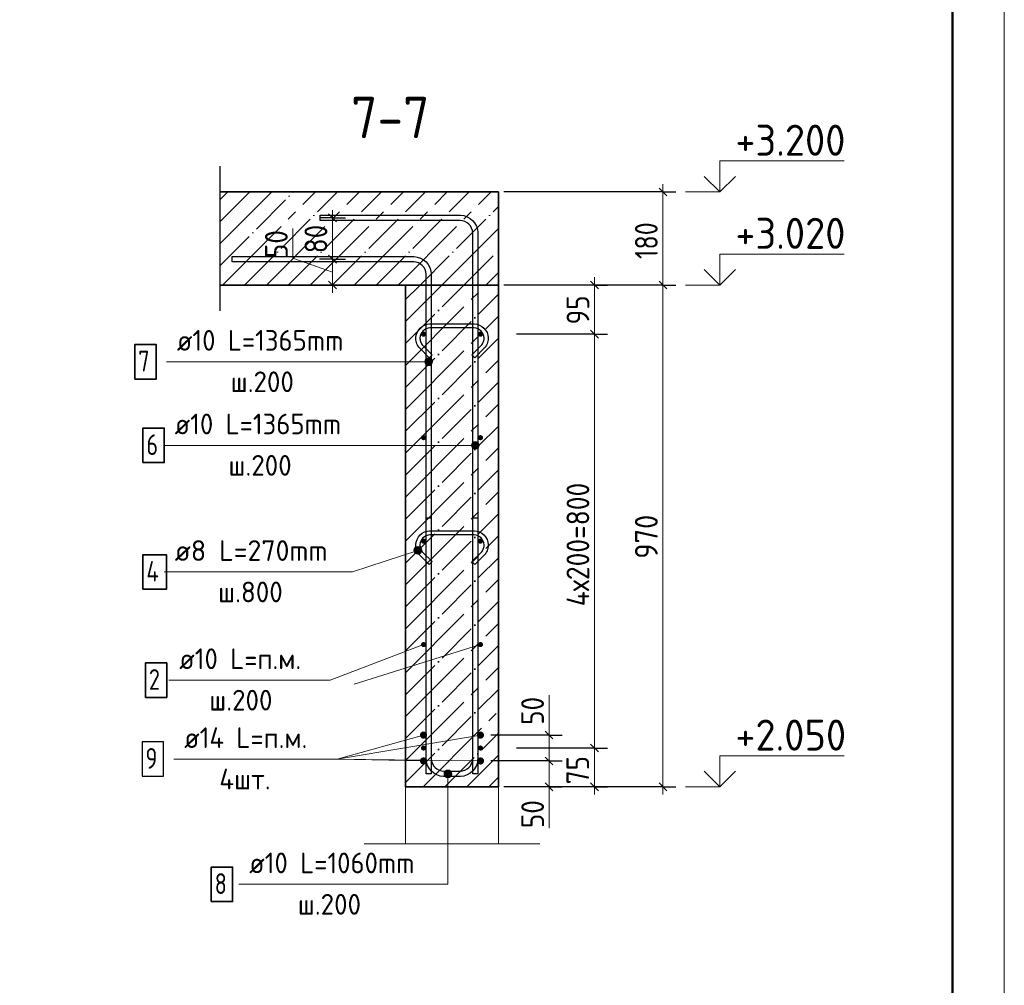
# Model space of a CAD drawing. Header units: millimetres. Extents: x -49773 to 2322955, y -3321 to 58485.
# Tile 95 of 256: x 440055 to 449570, y 20406 to 29740. Entities that reach past the tile are written whole.
import ezdxf

# ---------------------------------------------------------------- set-up
doc = ezdxf.new("R2010")
doc.units = ezdxf.units.MM
doc.linetypes.add('______11', pattern=[500, 400, -50, 0, -50])
doc.linetypes.add('______5', pattern=[1100, 800, -100, 100, -100])
for name, color, linetype, lineweight in [('Standard', 7, 'Continuous', 25), ('Арм.стержн. Арматура края', 96, 'Continuous', 35), ('Арм.стержн. вертикальными 1', 22, 'Continuous', 35), ('Арм.стержн. Доп. арматура', 180, 'Continuous', 35), ('Арм.стержн.горизонт. 1', 180, 'Continuous', 35), ('Высотная отметки_ общее', 7, 'Continuous', 13), ('Перекрытие_ общее', 7, 'Continuous', 35), ('Размерная линия_ общее', 7, 'Continuous', 13), ('Стена_ общее', 7, 'Continuous', 35)]:
    doc.layers.add(name, color=color, linetype=linetype, lineweight=lineweight)
doc.layers.add('Арм.стержн.Стяжки', color=7, linetype='Continuous', lineweight=35, true_color=0x501e0f)
doc.styles.add('ISOCPEUR', font='txt')

msp = doc.modelspace()

# ---------------------------------------------------------------- hatches: boundary and pattern name
at = {"layer": 'Арм.стержн. Арматура края', "linetype": 'Continuous', "lineweight": 13, "transparency": 33554687}
for points in [[(444155.1, 22450), (444230.1, 22450), (444224.8, 22468.8)], [(444155.1, 22450), (444224.8, 22468.8), (444160.3, 22468.8)], [(444160.3, 22468.8), (444224.8, 22468.8), (444211.3, 22482.3)], [(444160.3, 22468.8), (444211.3, 22482.3), (444173.8, 22482.3)], [(444173.8, 22482.3), (444211.3, 22482.3), (444192.6, 22487.5)], [(444160.3, 22431.3), (444230.1, 22450), (444155.1, 22450)], [(444160.3, 22431.3), (444224.8, 22431.3), (444230.1, 22450)], [(444173.8, 22417.8), (444224.8, 22431.3), (444160.3, 22431.3)], [(444173.8, 22417.8), (444211.3, 22417.8), (444224.8, 22431.3)], [(444211.3, 22417.8), (444173.8, 22417.8), (444192.6, 22412.5)]]:
    msp.add_hatch(color=7, dxfattribs=at).paths.add_polyline_path(points)
at = {"layer": 'Арм.стержн. вертикальными 1', "linetype": 'Continuous', "lineweight": 13, "transparency": 33554687}
for points in [[(443975.1, 26414.7), (443975.1, 26452.2), (443969.8, 26433.4)], [(443975.1, 26452.2), (443988.6, 26401.1), (443988.6, 26465.7)], [(443975.1, 26452.2), (443975.1, 26414.7), (443988.6, 26401.1)], [(443988.6, 26465.7), (444007.3, 26395.9), (444007.3, 26470.9)], [(443988.6, 26465.7), (443988.6, 26401.1), (444007.3, 26395.9)], [(444007.3, 26470.9), (444007.3, 26395.9), (444026.1, 26401.1)], [(444007.3, 26470.9), (444026.1, 26401.1), (444026.1, 26465.7)], [(444026.1, 26465.7), (444026.1, 26401.1), (444039.6, 26414.7)], [(444026.1, 26465.7), (444039.6, 26414.7), (444039.6, 26452.2)], [(444039.6, 26452.2), (444039.6, 26414.7), (444044.8, 26433.4)], [(444425.1, 25606.6), (444425.1, 25644.1), (444419.8, 25625.4)], [(444425.1, 25644.1), (444438.6, 25593.1), (444438.6, 25657.6)], [(444425.1, 25644.1), (444425.1, 25606.6), (444438.6, 25593.1)], [(444438.6, 25657.6), (444457.3, 25587.9), (444457.3, 25662.9)], [(444438.6, 25657.6), (444438.6, 25593.1), (444457.3, 25587.9)], [(444457.3, 25662.9), (444457.3, 25587.9), (444476.1, 25593.1)], [(444457.3, 25662.9), (444476.1, 25593.1), (444476.1, 25657.6)], [(444476.1, 25657.6), (444476.1, 25593.1), (444489.6, 25606.6)], [(444476.1, 25657.6), (444489.6, 25606.6), (444489.6, 25644.1)], [(444489.6, 25644.1), (444489.6, 25606.6), (444494.8, 25625.4)]]:
    msp.add_hatch(color=7, dxfattribs=at).paths.add_polyline_path(points)
at = {"layer": 'Арм.стержн. Доп. арматура', "linetype": 'Continuous', "lineweight": 50, "transparency": 33554687}
for points in [[(443992.4, 22825), (443989.7, 22838.4), (443982.1, 22849.8), (443970.7, 22857.4), (443957.3, 22860), (443944, 22857.4), (443932.6, 22849.8), (443925, 22838.4), (443922.3, 22825), (443925, 22811.6), (443932.6, 22800.3), (443944, 22792.7), (443957.3, 22790), (443970.7, 22792.7), (443982.1, 22800.3), (443989.7, 22811.6)], [(444542.3, 22825), (444539.7, 22838.4), (444532.1, 22849.8), (444520.7, 22857.4), (444507.4, 22860), (444494, 22857.4), (444482.6, 22849.8), (444475, 22838.4), (444472.4, 22825), (444475, 22811.6), (444482.6, 22800.3), (444494, 22792.7), (444507.4, 22790), (444520.7, 22792.7), (444532.1, 22800.3), (444539.7, 22811.6)], [(443992.4, 22575), (443989.7, 22588.4), (443982.1, 22599.8), (443970.7, 22607.4), (443957.3, 22610), (443944, 22607.4), (443932.6, 22599.8), (443925, 22588.4), (443922.3, 22575), (443925, 22561.6), (443932.6, 22550.3), (443944, 22542.7), (443957.3, 22540), (443970.7, 22542.7), (443982.1, 22550.3), (443989.7, 22561.6)], [(444542.3, 22575), (444539.7, 22588.4), (444532.1, 22599.8), (444520.7, 22607.4), (444507.4, 22610), (444494, 22607.4), (444482.6, 22599.8), (444475, 22588.4), (444472.4, 22575), (444475, 22561.6), (444482.6, 22550.3), (444494, 22542.7), (444507.4, 22540), (444520.7, 22542.7), (444532.1, 22550.3), (444539.7, 22561.6)]]:
    msp.add_hatch(color=7, dxfattribs=at).paths.add_polyline_path(points)
at = {"layer": 'Арм.стержн.горизонт. 1', "linetype": 'Continuous', "lineweight": 50, "transparency": 33554687}
for points in [[(443982.3, 26700), (443980.4, 26709.6), (443975, 26717.7), (443966.9, 26723.1), (443957.3, 26725), (443947.8, 26723.1), (443939.7, 26717.7), (443934.3, 26709.6), (443932.3, 26700), (443934.3, 26690.5), (443939.7, 26682.4), (443947.8, 26676.9), (443957.3, 26675), (443966.9, 26676.9), (443975, 26682.4), (443980.4, 26690.5)], [(444532.3, 26700), (444530.4, 26709.6), (444525, 26717.7), (444516.9, 26723.1), (444507.4, 26725), (444497.8, 26723.1), (444489.7, 26717.7), (444484.3, 26709.6), (444482.3, 26700), (444484.3, 26690.5), (444489.7, 26682.4), (444497.8, 26676.9), (444507.4, 26675), (444516.9, 26676.9), (444525, 26682.4), (444530.4, 26690.5)], [(443982.3, 25700), (443980.4, 25709.6), (443975, 25717.7), (443966.9, 25723.1), (443957.3, 25725), (443947.8, 25723.1), (443939.7, 25717.7), (443934.3, 25709.6), (443932.3, 25700), (443934.3, 25690.5), (443939.7, 25682.4), (443947.8, 25676.9), (443957.3, 25675), (443966.9, 25676.9), (443975, 25682.4), (443980.4, 25690.5)], [(444532.3, 25700), (444530.4, 25709.6), (444525, 25717.7), (444516.9, 25723.1), (444507.4, 25725), (444497.8, 25723.1), (444489.7, 25717.7), (444484.3, 25709.6), (444482.3, 25700), (444484.3, 25690.5), (444489.7, 25682.4), (444497.8, 25676.9), (444507.4, 25675), (444516.9, 25676.9), (444525, 25682.4), (444530.4, 25690.5)], [(443982.3, 24700), (443980.4, 24709.6), (443975, 24717.7), (443966.9, 24723.1), (443957.3, 24725), (443947.8, 24723.1), (443939.7, 24717.7), (443934.3, 24709.6), (443932.3, 24700), (443934.3, 24690.5), (443939.7, 24682.4), (443947.8, 24676.9), (443957.3, 24675), (443966.9, 24676.9), (443975, 24682.4), (443980.4, 24690.5)], [(444532.3, 24700), (444530.4, 24709.6), (444525, 24717.7), (444516.9, 24723.1), (444507.4, 24725), (444497.8, 24723.1), (444489.7, 24717.7), (444484.3, 24709.6), (444482.3, 24700), (444484.3, 24690.5), (444489.7, 24682.4), (444497.8, 24676.9), (444507.4, 24675), (444516.9, 24676.9), (444525, 24682.4), (444530.4, 24690.5)], [(443982.3, 23700), (443980.4, 23709.6), (443975, 23717.7), (443966.9, 23723.1), (443957.3, 23725), (443947.8, 23723.1), (443939.7, 23717.7), (443934.3, 23709.6), (443932.3, 23700), (443934.3, 23690.5), (443939.7, 23682.4), (443947.8, 23676.9), (443957.3, 23675), (443966.9, 23676.9), (443975, 23682.4), (443980.4, 23690.5)], [(444532.3, 23700), (444530.4, 23709.6), (444525, 23717.7), (444516.9, 23723.1), (444507.4, 23725), (444497.8, 23723.1), (444489.7, 23717.7), (444484.3, 23709.6), (444482.3, 23700), (444484.3, 23690.5), (444489.7, 23682.4), (444497.8, 23676.9), (444507.4, 23675), (444516.9, 23676.9), (444525, 23682.4), (444530.4, 23690.5)], [(443982.3, 22700), (443980.4, 22709.6), (443975, 22717.7), (443966.9, 22723.1), (443957.3, 22725), (443947.8, 22723.1), (443939.7, 22717.7), (443934.3, 22709.6), (443932.3, 22700), (443934.3, 22690.5), (443939.7, 22682.4), (443947.8, 22676.9), (443957.3, 22675), (443966.9, 22676.9), (443975, 22682.4), (443980.4, 22690.5)], [(444532.3, 22700), (444530.4, 22709.6), (444525, 22717.7), (444516.9, 22723.1), (444507.4, 22725), (444497.8, 22723.1), (444489.7, 22717.7), (444484.3, 22709.6), (444482.3, 22700), (444484.3, 22690.5), (444489.7, 22682.4), (444497.8, 22676.9), (444507.4, 22675), (444516.9, 22676.9), (444525, 22682.4), (444530.4, 22690.5)]]:
    msp.add_hatch(color=4, dxfattribs=at).paths.add_polyline_path(points)
at = {"layer": 'Арм.стержн.Стяжки', "linetype": 'Continuous', "lineweight": 13, "transparency": 33554687}
for points in [[(443874.6, 24635.1), (443914.3, 24574.7), (443890.7, 24645.9)], [(443890.7, 24645.9), (443930.4, 24585.6), (443910.2, 24646.8)], [(443890.7, 24645.9), (443914.3, 24574.7), (443930.4, 24585.6)], [(443910.2, 24646.8), (443930.4, 24585.6), (443939, 24602.6)], [(443910.2, 24646.8), (443939, 24602.6), (443927.2, 24638.2)], [(443866, 24618), (443894.8, 24573.8), (443874.6, 24635.1)], [(443877.7, 24582.4), (443866, 24618), (443866.9, 24598.5)], [(443866, 24618), (443877.7, 24582.4), (443894.8, 24573.8)], [(443874.6, 24635.1), (443894.8, 24573.8), (443914.3, 24574.7)], [(443927.2, 24638.2), (443939, 24602.6), (443938.1, 24622.1)]]:
    msp.add_hatch(color=7, dxfattribs=at).paths.add_polyline_path(points)

# ---------------------------------------------------------------- linework, layer by layer
at = {"layer": 'Standard', "color": 7, "linetype": 'Continuous', "lineweight": 25, "transparency": 33554687}
msp.add_line((441988.2, 28325), (441988.2, 26925), dxfattribs=at)
at = {"layer": 'Standard', "color": 253, "linetype": '______11', "lineweight": 13, "true_color": 0xababab, "transparency": 33554687}
for p, q in [((441988.2, 27785.3), (442277.9, 28075)), ((441988.2, 27361), (442702.2, 28075)), ((442226.5, 27175), (443126.5, 28075)), ((442650.7, 27175), (443550.7, 28075)), ((443075, 27175), (443975, 28075)), ((443499.2, 27175), (444399.2, 28075)), ((443923.5, 27175), (444682.3, 27933.9)), ((444347.8, 27175), (444682.3, 27509.6))]:
    msp.add_line(p, q, dxfattribs=at)
at = {"layer": 'Standard', "color": 253, "linetype": '______5', "lineweight": 13, "true_color": 0xababab, "transparency": 33554687}
for p, q in [((441988.2, 27997.4), (442065.8, 28075)), ((441988.2, 27573.1), (442490.1, 28075)), ((442014.3, 27175), (442914.3, 28075)), ((442438.6, 27175), (443338.6, 28075)), ((442862.9, 27175), (443762.9, 28075)), ((443287.1, 27175), (444187.1, 28075)), ((443711.4, 27175), (444611.4, 28075)), ((444135.6, 27175), (444682.3, 27721.7)), ((444559.9, 27175), (444682.3, 27297.5))]:
    msp.add_line(p, q, dxfattribs=at)
at = {"layer": 'Standard', "color": 7, "linetype": 'Continuous', "lineweight": 35, "transparency": 33554687}
for p, q in [((444682.3, 28075), (441988.2, 28075)), ((444682.3, 27175), (444682.3, 28075)), ((441988.2, 27175), (443782.3, 27175)), ((443782.3, 27175), (443782.3, 22325)), ((444682.3, 22325), (444682.3, 27175)), ((443782.3, 22325), (444682.3, 22325))]:
    msp.add_line(p, q, dxfattribs=at)
at = {"layer": 'Standard', "color": 253, "linetype": '______11', "lineweight": 35, "true_color": 0xababab, "transparency": 33554687}
for p, q in [((443782.3, 26609.6), (444347.8, 27175)), ((443782.3, 27033.9), (443923.5, 27175)), ((443782.3, 26185.3), (444682.3, 27085.3)), ((443782.3, 25761.1), (444682.3, 26661.1)), ((443782.3, 25336.8), (444682.3, 26236.8)), ((443782.3, 24912.5), (444682.3, 25812.5)), ((443782.3, 24488.3), (444682.3, 25388.3)), ((443782.3, 24064), (444682.3, 24964)), ((443782.3, 23639.7), (444682.3, 24539.8)), ((443782.3, 23215.5), (444682.3, 24115.5)), ((443782.3, 22791.2), (444682.3, 23691.2)), ((443782.3, 22367), (444682.3, 23267)), ((444164.7, 22325), (444682.3, 22842.7)), ((444588.9, 22325), (444682.3, 22418.4))]:
    msp.add_line(p, q, dxfattribs=at)
at = {"layer": 'Standard', "color": 253, "linetype": '______5', "lineweight": 35, "true_color": 0xababab, "transparency": 33554687}
for p, q in [((443782.3, 26397.5), (444559.9, 27175)), ((443782.3, 26821.7), (444135.6, 27175)), ((443782.3, 25973.2), (444682.3, 26873.2)), ((443782.3, 25548.9), (444682.3, 26448.9)), ((443782.3, 25124.7), (444682.3, 26024.7)), ((443782.3, 24700.4), (444682.3, 25600.4)), ((443782.3, 24276.1), (444682.3, 25176.1)), ((443782.3, 23851.9), (444682.3, 24751.9)), ((443782.3, 23427.6), (444682.3, 24327.6)), ((443782.3, 23003.4), (444682.3, 23903.4)), ((443782.3, 22579.1), (444682.3, 23479.1)), ((443952.6, 22325), (444682.3, 23054.8)), ((444376.8, 22325), (444682.3, 22630.6))]:
    msp.add_line(p, q, dxfattribs=at)
at = {"layer": 'Standard', "color": 7, "linetype": 'Continuous', "lineweight": 13, "transparency": 33554687}
for p, q in [((443286.1, 23318.1), (444507.4, 23700)), ((443382.3, 21775), (445082.3, 21775))]:
    msp.add_line(p, q, dxfattribs=at)
msp.add_lwpolyline([(407569.7, -1236.7), (449569.7, -1236.7), (449569.7, 58163.3), (407569.7, 58163.3), (407569.7, -1236.7)], close=True, dxfattribs=at)
at = {"layer": 'Standard', "color": 7, "linetype": 'Continuous', "lineweight": 50, "transparency": 33554687}
msp.add_lwpolyline([(409569.7, 57663.3), (449069.7, 57663.3), (449069.7, -736.7), (409569.7, -736.7), (409569.7, 57663.3)], close=True, dxfattribs=at)
at = {"layer": 'Standard', "color": 7, "linetype": 'Continuous', "lineweight": 13, "transparency": 33554687}
msp.add_lwpolyline([(443782.3, 22325), (444682.3, 22325), (444682.3, 21775), (443782.3, 21775), (443782.3, 22325)], dxfattribs=at)
at = {"layer": 'Арм.стержн. Арматура края', "color": 7, "linetype": 'Continuous', "lineweight": 13, "transparency": 33554687}
for p, q in [((444192.6, 22487.5), (444192.6, 22487.5)), ((444155.1, 22450), (444155.1, 22450)), ((444192.6, 21382.6), (444192.6, 22450)), ((444192.6, 22412.5), (444192.6, 22412.5)), ((444230.1, 22450), (444230.1, 22450)), ((442172.6, 21382.6), (444192.6, 21382.6))]:
    msp.add_line(p, q, dxfattribs=at)
at = {"layer": 'Арм.стержн. Арматура края', "color": 4, "linetype": 'Continuous', "lineweight": 25, "transparency": 33554687}
msp.add_lwpolyline([(444482.3, 24925), (444482.3, 22591.8), (444478.1, 22561.3), (444467.6, 22529.5), (444451.3, 22500.3), (444431.2, 22476.2), (444407.1, 22456.1), (444377.9, 22439.7), (444346.1, 22429.3), (444315.6, 22425), (444149.1, 22425), (444118.6, 22429.3), (444086.8, 22439.7), (444057.6, 22456.1), (444033.5, 22476.2), (444013.4, 22500.3), (443997.1, 22529.5), (443986.6, 22561.3), (443982.3, 22591.8), (443982.3, 24925), (444032.3, 24925), (444032.3, 22595.2), (444035.5, 22572.6), (444043, 22549.7), (444054.8, 22528.8), (444069, 22511.7), (444086.1, 22497.5), (444107.1, 22485.7), (444129.9, 22478.2), (444152.5, 22475), (444312.2, 22475), (444334.8, 22478.2), (444357.6, 22485.7), (444378.6, 22497.5), (444395.7, 22511.7), (444409.9, 22528.8), (444421.7, 22549.7), (444429.2, 22572.6), (444432.3, 22595.2), (444432.3, 24925), (444482.3, 24925)], dxfattribs=at)
at = {"layer": 'Арм.стержн. Арматура края', "color": 7, "linetype": 'Continuous', "lineweight": 35, "transparency": 33554687}
msp.add_lwpolyline([(441905.9, 21216), (442112.6, 21216), (442112.6, 21549.3), (441905.9, 21549.3), (441905.9, 21216)], dxfattribs=at)
at = {"layer": 'Арм.стержн. Арматура края', "color": 7, "linetype": 'Continuous', "lineweight": 13, "transparency": 33554687}
msp.add_circle((444192.6, 22450), 37.5, dxfattribs=at)
at = {"layer": 'Арм.стержн. вертикальными 1', "color": 7, "linetype": 'Continuous', "lineweight": 13, "transparency": 33554687}
for p, q in [((444007.3, 26470.9), (444007.3, 26470.9)), ((441473.7, 26433.4), (443493.7, 26433.4)), ((443493.7, 26433.4), (444007.3, 26433.4)), ((443969.8, 26433.4), (443969.8, 26433.4)), ((444007.3, 26395.9), (444007.3, 26395.9)), ((444044.8, 26433.4), (444044.8, 26433.4)), ((441452.3, 25625.4), (443472.3, 25625.4)), ((443472.3, 25625.4), (444457.3, 25625.4)), ((444419.8, 25625.4), (444419.8, 25625.4)), ((444457.3, 25662.9), (444457.3, 25662.9)), ((444494.8, 25625.4), (444494.8, 25625.4)), ((444457.3, 25587.9), (444457.3, 25587.9))]:
    msp.add_line(p, q, dxfattribs=at)
at = {"layer": 'Арм.стержн. вертикальными 1', "color": 4, "linetype": 'Continuous', "lineweight": 25, "transparency": 33554687}
for points in [[(444432.3, 22450), (444432.3, 27679.8), (444429.2, 27702.4), (444421.6, 27725.3), (444409.9, 27746.3), (444395.7, 27763.3), (444378.6, 27777.6), (444357.6, 27789.3), (444334.8, 27796.9), (444312.1, 27800), (442957.3, 27800), (442957.3, 27850), (444315.6, 27850), (444346.1, 27845.8), (444377.9, 27835.3), (444407.1, 27818.9), (444431.2, 27798.8), (444451.3, 27774.8), (444467.6, 27745.5), (444478.1, 27713.8), (444482.3, 27683.3), (444482.3, 22450), (444432.3, 22450)], [(443982.3, 22450), (443982.3, 27279.8), (443979.2, 27302.4), (443971.7, 27325.3), (443959.9, 27346.3), (443945.7, 27363.3), (443928.6, 27377.6), (443907.6, 27389.3), (443884.7, 27396.9), (443862.2, 27400), (442107.3, 27400), (442107.3, 27450), (443865.6, 27450), (443896.1, 27445.8), (443927.9, 27435.3), (443957.1, 27418.9), (443981.2, 27398.8), (444001.3, 27374.8), (444017.6, 27345.5), (444028.1, 27313.8), (444032.3, 27283.3), (444032.3, 22450), (443982.3, 22450)]]:
    msp.add_lwpolyline(points, dxfattribs=at)
at = {"layer": 'Арм.стержн. вертикальными 1', "color": 7, "linetype": 'Continuous', "lineweight": 35, "transparency": 33554687}
for points in [[(441167, 26266.7), (441373.7, 26266.7), (441373.7, 26600.1), (441167, 26600.1), (441167, 26266.7)], [(441245.6, 25458.7), (441452.3, 25458.7), (441452.3, 25792), (441245.6, 25792), (441245.6, 25458.7)]]:
    msp.add_lwpolyline(points, dxfattribs=at)
at = {"layer": 'Арм.стержн. вертикальными 1', "color": 7, "linetype": 'Continuous', "lineweight": 13, "transparency": 33554687}
for centre in [(444007.3, 26433.4), (444457.3, 25625.4)]:
    msp.add_circle(centre, 37.5, dxfattribs=at)
at = {"layer": 'Арм.стержн. Доп. арматура', "color": 7, "linetype": 'Continuous', "lineweight": 13, "transparency": 33554687}
for p, q in [((443123.5, 22593.3), (444507.4, 22825)), ((443123.5, 22593.3), (443957.3, 22825)), ((441543.5, 22593.3), (443123.5, 22593.3)), ((443123.5, 22593.3), (444507.4, 22575)), ((443123.5, 22593.3), (443957.3, 22575))]:
    msp.add_line(p, q, dxfattribs=at)
at = {"layer": 'Арм.стержн. Доп. арматура', "color": 7, "linetype": 'Continuous', "lineweight": 25, "transparency": 33554687}
msp.add_lwpolyline([(441236.8, 22426.7), (441443.5, 22426.7), (441443.5, 22760), (441236.8, 22760), (441236.8, 22426.7)], dxfattribs=at)
at = {"layer": 'Арм.стержн.горизонт. 1', "color": 7, "linetype": 'Continuous', "lineweight": 13, "transparency": 33554687}
for p, q in [((443056.6, 23355.9), (443957.3, 23700)), ((441496.6, 23355.9), (443056.6, 23355.9))]:
    msp.add_line(p, q, dxfattribs=at)
at = {"layer": 'Арм.стержн.горизонт. 1', "color": 7, "linetype": 'Continuous', "lineweight": 35, "transparency": 33554687}
msp.add_lwpolyline([(441270, 23189.2), (441476.6, 23189.2), (441476.6, 23522.6), (441270, 23522.6), (441270, 23189.2)], dxfattribs=at)
at = {"layer": 'Арм.стержн.Стяжки', "color": 7, "linetype": 'Continuous', "lineweight": 13, "transparency": 33554687}
for p, q in [((443890.7, 24645.9), (443890.7, 24645.9)), ((443272.3, 24402), (443902.5, 24610.3)), ((443866.9, 24598.5), (443866.9, 24598.5)), ((443914.3, 24574.7), (443914.3, 24574.7)), ((443938.1, 24622.1), (443938.1, 24622.1)), ((441452.3, 24402), (443272.3, 24402))]:
    msp.add_line(p, q, dxfattribs=at)
at = {"layer": 'Арм.стержн.Стяжки', "color": 40, "linetype": 'Continuous', "lineweight": 25, "transparency": 33554687}
for points in [[(444425.3, 26501.4), (444514.5, 26590.7), (444520.7, 26597.8), (444526.2, 26605.4), (444531, 26613.5), (444534.9, 26621.8), (444538, 26630.4), (444540.3, 26639.4), (444541.8, 26648.7), (444542.5, 26658.1), (444542.5, 26663.9), (444540, 26681.9), (444533.9, 26700.3), (444524.5, 26717), (444513.1, 26730.7), (444499.5, 26742.1), (444482.7, 26751.5), (444464.4, 26757.5), (444446.3, 26760), (444018.6, 26760), (444000.6, 26757.5), (443982.3, 26751.5), (443965.5, 26742.1), (443951.8, 26730.7), (443940.4, 26717), (443931, 26700.3), (443925, 26681.9), (443922.5, 26663.9), (443922.5, 26658.1), (443923.2, 26648.7), (443924.6, 26639.4), (443927, 26630.4), (443930.1, 26621.8), (443934, 26613.5), (443938.8, 26605.4), (443944.2, 26597.8), (443950.4, 26590.7), (444039.7, 26501.4), (444011.4, 26473.1), (443921.1, 26563.4), (443912.9, 26572.9), (443905.2, 26583.5), (443898.6, 26594.8), (443893.1, 26606.4), (443888.7, 26618.6), (443885.5, 26631.2), (443883.4, 26644.1), (443882.5, 26656.7), (443882.5, 26666.6), (443885.9, 26691), (443894.3, 26716.4), (443907.4, 26739.8), (443923.4, 26759.1), (443942.7, 26775.2), (443966.1, 26788.3), (443991.5, 26796.6), (444015.9, 26800), (444449.1, 26800), (444473.5, 26796.6), (444498.9, 26788.3), (444522.3, 26775.2), (444541.5, 26759.1), (444557.6, 26739.8), (444570.7, 26716.4), (444579.1, 26691), (444582.5, 26666.6), (444582.5, 26656.7), (444581.6, 26644.1), (444579.5, 26631.2), (444576.2, 26618.6), (444571.9, 26606.4), (444566.4, 26594.8), (444559.8, 26583.5), (444552.1, 26572.9), (444543.8, 26563.4), (444453.5, 26473.1), (444425.3, 26501.4)], [(444425.3, 24501.4), (444514.5, 24590.7), (444520.7, 24597.8), (444526.2, 24605.4), (444531, 24613.5), (444534.9, 24621.8), (444538, 24630.4), (444540.3, 24639.4), (444541.8, 24648.7), (444542.5, 24658.1), (444542.5, 24663.9), (444540, 24681.9), (444533.9, 24700.3), (444524.5, 24717), (444513.1, 24730.7), (444499.5, 24742.1), (444482.7, 24751.5), (444464.4, 24757.5), (444446.3, 24760), (444018.6, 24760), (444000.6, 24757.5), (443982.3, 24751.5), (443965.5, 24742.1), (443951.8, 24730.7), (443940.4, 24717), (443931, 24700.3), (443925, 24681.9), (443922.5, 24663.9), (443922.5, 24658.1), (443923.2, 24648.7), (443924.6, 24639.4), (443927, 24630.4), (443930.1, 24621.8), (443934, 24613.5), (443938.8, 24605.4), (443944.2, 24597.8), (443950.4, 24590.7), (444039.7, 24501.4), (444011.4, 24473.1), (443921.1, 24563.4), (443912.9, 24572.9), (443905.2, 24583.5), (443898.6, 24594.8), (443893.1, 24606.4), (443888.7, 24618.6), (443885.5, 24631.2), (443883.4, 24644.1), (443882.5, 24656.7), (443882.5, 24666.6), (443885.9, 24691), (443894.3, 24716.4), (443907.4, 24739.8), (443923.4, 24759.1), (443942.7, 24775.2), (443966.1, 24788.3), (443991.5, 24796.6), (444015.9, 24800), (444449.1, 24800), (444473.5, 24796.6), (444498.9, 24788.3), (444522.3, 24775.2), (444541.5, 24759.1), (444557.6, 24739.8), (444570.7, 24716.4), (444579.1, 24691), (444582.5, 24666.6), (444582.5, 24656.7), (444581.6, 24644.1), (444579.5, 24631.2), (444576.2, 24618.6), (444571.9, 24606.4), (444566.4, 24594.8), (444559.8, 24583.5), (444552.1, 24572.9), (444543.8, 24563.4), (444453.5, 24473.1), (444425.3, 24501.4)]]:
    msp.add_lwpolyline(points, dxfattribs=at)
at = {"layer": 'Арм.стержн.Стяжки', "color": 7, "linetype": 'Continuous', "lineweight": 35, "transparency": 33554687}
msp.add_lwpolyline([(441245.6, 24235.4), (441472.3, 24235.4), (441472.3, 24568.7), (441245.6, 24568.7), (441245.6, 24235.4)], dxfattribs=at)
at = {"layer": 'Арм.стержн.Стяжки', "color": 7, "linetype": 'Continuous', "lineweight": 13, "transparency": 33554687}
msp.add_circle((443902.5, 24610.3), 37.5, dxfattribs=at)
at = {"layer": 'Высотная отметки_ общее', "color": 7, "linetype": 'Continuous', "lineweight": 13, "transparency": 33554687}
for p, q in [((446820.6, 28075), (446820.6, 28375)), ((446820.6, 28375), (448020.6, 28375)), ((446820.6, 28075), (446670.6, 28225)), ((446820.6, 28075), (446970.6, 28225)), ((446820.6, 28075), (446489.9, 28075)), ((446820.6, 28075), (446820.6, 28075)), ((446820.6, 28075), (446820.6, 28075)), ((446820.6, 28075), (446820.6, 28075)), ((446820.6, 28075), (446820.6, 28075)), ((446820.6, 27175), (446820.6, 27475)), ((446820.6, 27475), (448020.6, 27475)), ((446820.6, 27175), (446670.6, 27325)), ((446820.6, 27175), (446970.6, 27325)), ((446820.6, 27175), (446489.9, 27175)), ((446820.6, 27175), (446820.6, 27175)), ((446820.6, 27175), (446820.6, 27175)), ((446820.6, 27175), (446820.6, 27175)), ((446820.6, 27175), (446820.6, 27175)), ((446820.6, 22325), (446820.6, 22625)), ((446820.6, 22625), (448020.6, 22625)), ((446820.6, 22325), (446670.6, 22475)), ((446820.6, 22325), (446970.6, 22475)), ((446820.6, 22325), (446489.9, 22325)), ((446820.6, 22325), (446820.6, 22325)), ((446820.6, 22325), (446820.6, 22325)), ((446820.6, 22325), (446820.6, 22325)), ((446820.6, 22325), (446820.6, 22325))]:
    msp.add_line(p, q, dxfattribs=at)
at = {"layer": 'Перекрытие_ общее', "color": 7, "linetype": 'Continuous', "lineweight": 13, "transparency": 33554687}
msp.add_line((443782.3, 27175), (444682.3, 27175), dxfattribs=at)
at = {"layer": 'Размерная линия_ общее', "color": 253, "linetype": 'Continuous', "lineweight": -3, "true_color": 0xa0a0a0, "transparency": 33554687}
for p, q in [((446270.6, 28075), (444732.3, 28075)), ((446270.6, 28075), (446145.6, 28075)), ((446270.6, 28075), (446395.6, 28075)), ((443077.5, 27825), (442952.5, 27825)), ((443077.5, 27825), (443202.5, 27825)), ((443077.5, 27825), (443077.5, 27825)), ((443077.5, 27425), (442952.5, 27425)), ((443077.5, 27425), (443202.5, 27425)), ((443077.5, 27425), (443077.5, 27425)), ((443077.5, 27175), (442952.5, 27175)), ((443077.5, 27175), (443202.5, 27175)), ((443077.5, 27175), (443077.5, 27175)), ((445609.2, 27175), (445032.3, 27175)), ((445609.2, 27175), (445484.2, 27175)), ((445609.2, 27175), (445734.2, 27175)), ((446270.6, 27175), (446145.6, 27175)), ((446270.6, 27175), (446395.6, 27175)), ((445609.2, 26700), (445484.2, 26700)), ((445609.2, 26700), (445734.2, 26700)), ((445170.6, 22825), (445045.6, 22825)), ((445170.6, 22825), (445295.6, 22825)), ((445609.2, 22700), (445484.2, 22700)), ((445609.2, 22700), (445734.2, 22700)), ((445170.6, 22575), (445045.6, 22575)), ((445170.6, 22575), (445295.6, 22575)), ((445304.8, 22325), (444782.3, 22325)), ((446270.6, 22325), (444782.3, 22325)), ((445170.6, 22325), (445045.6, 22325)), ((445170.6, 22325), (445295.6, 22325)), ((445609.2, 22325), (445484.2, 22325)), ((445609.2, 22325), (445734.2, 22325)), ((446270.6, 22325), (446145.6, 22325)), ((446270.6, 22325), (446395.6, 22325))]:
    msp.add_line(p, q, dxfattribs=at)
at = {"layer": 'Размерная линия_ общее', "color": 7, "linetype": 'Continuous', "lineweight": 25, "transparency": 33554687}
for p, q in [((446308.1, 28037.5), (446233.1, 28112.5)), ((443115, 27787.5), (443040, 27862.5)), ((443115, 27387.5), (443040, 27462.5)), ((443115, 27137.5), (443040, 27212.5)), ((445646.7, 27137.5), (445571.7, 27212.5)), ((446308.1, 27137.5), (446233.1, 27212.5)), ((445646.7, 26662.5), (445571.7, 26737.5)), ((445208.1, 22787.5), (445133.1, 22862.5)), ((445646.7, 22662.5), (445571.7, 22737.5)), ((445208.1, 22537.5), (445133.1, 22612.5)), ((445208.1, 22287.5), (445133.1, 22362.5)), ((445646.7, 22287.5), (445571.7, 22362.5)), ((446308.1, 22287.5), (446233.1, 22362.5))]:
    msp.add_line(p, q, dxfattribs=at)
at = {"layer": 'Размерная линия_ общее', "color": 7, "linetype": 'Continuous', "lineweight": 13, "transparency": 33554687}
for p, q in [((446270.6, 28075), (446270.6, 28150)), ((446270.6, 27175), (446270.6, 28075)), ((443077.5, 27825), (443077.5, 27900)), ((442695.3, 27435.8), (442695.3, 27721.8)), ((443077.5, 27300), (442695.3, 27435.8)), ((443077.5, 27175), (443077.5, 27425)), ((445609.2, 27175), (445609.2, 27250)), ((443077.5, 27175), (443077.5, 27100)), ((445609.2, 26700), (445609.2, 27175)), ((445609.2, 22700), (445609.2, 26700)), ((445170.8, 22923.7), (445170.8, 23209.7)), ((445170.6, 22700), (445170.8, 22923.7)), ((445170.6, 22825), (445170.6, 22900)), ((445170.6, 22575), (445170.6, 22825)), ((445170.6, 22325), (445170.6, 22575)), ((445170.6, 22450), (445171.8, 22211.8)), ((445170.6, 22325), (445170.6, 22250)), ((445609.2, 22325), (445609.2, 22250)), ((446270.6, 22325), (446270.6, 22250)), ((445171.8, 22211.8), (445171.8, 21925.9))]:
    msp.add_line(p, q, dxfattribs=at)
for points in [[(443077.5, 27425), (443077.5, 27471.8), (443077.5, 27471.8), (443077.5, 27825)], [(446270.6, 22325), (446270.6, 24496.8), (446270.6, 24496.8), (446270.6, 27175)], [(445609.2, 22325), (445609.2, 22330), (445609.2, 22330), (445609.2, 22700)]]:
    msp.add_lwpolyline(points, dxfattribs=at)
at = {"layer": 'Размерная линия_ общее', "color": 253, "linetype": 'Continuous', "lineweight": -3, "true_color": 0xa0a0a0, "transparency": 33554687}
for points in [[(446270.6, 27175), (446253.6, 27175), (446253.6, 27175), (444732.3, 27175)], [(445609.2, 26700), (445592.2, 26700), (445592.2, 26700), (444857.3, 26700)], [(445170.6, 22825), (445153.8, 22825), (445153.8, 22825), (444607.4, 22825)], [(445609.2, 22700), (445591.1, 22700), (445591.1, 22700), (445591, 22700), (445591, 22700), (444857.3, 22700)], [(445170.6, 22575), (445154.1, 22575), (445154.1, 22575), (444607.4, 22575)], [(445170.6, 22325), (445154.4, 22325), (445154.4, 22325), (444732.3, 22325)], [(445609.2, 22325), (445594.7, 22325), (445594.7, 22325), (445590.8, 22325), (445590.8, 22325), (445590.8, 22325), (445590.8, 22325), (445590.8, 22325)]]:
    msp.add_lwpolyline(points, dxfattribs=at)
at = {"layer": 'Стена_ общее', "color": 7, "linetype": 'Continuous', "lineweight": 35, "transparency": 33554687}
msp.add_line((444682.3, 27175), (443782.3, 27175), dxfattribs=at)

# ---------------------------------------------------------------- texts
at = {"layer": 'Standard', "color": 7, "linetype": 'Continuous', "lineweight": 35, "transparency": 33554687, "insert": (443257.2, 28595.1), "char_height": 400, "width": 1021.802, "attachment_point": 7, "style": 'ISOCPEUR'}
msp.add_mtext('\\W0.91;7-7', dxfattribs=at)
at = {"layer": 'Арм.стержн. Арматура края', "color": 7, "linetype": 'Continuous', "lineweight": 25, "transparency": 33554687, "char_height": 200, "attachment_point": 7, "style": 'ISOCPEUR'}
for s, insert, width in [('\\W0.94;ø10 L=1060mm ', (442272.6, 21489.3), 1913.065), ('\\W0.78;8', (441939.2, 21289.3), 217.611), ('\\W0.95;ш.200 ', (442742.6, 21089.3), 874.662)]:
    msp.add_mtext(s, dxfattribs=dict(at, insert=insert, width=width))
at = {"layer": 'Арм.стержн. вертикальными 1', "color": 7, "linetype": 'Continuous', "lineweight": 25, "transparency": 33554687, "char_height": 200, "attachment_point": 7, "style": 'ISOCPEUR'}
for s, insert, width in [('\\W0.94;ø10 L=1365mm ', (441573.7, 26540.1), 1913.078), ('\\W0.78;7', (441200.4, 26340.1), 217.601), ('\\W0.95;ш.200 ', (442093.7, 26140.1), 874.662), ('\\W0.94;ø10 L=1365mm ', (441552.3, 25732), 1913.078), ('\\W0.78;6', (441279, 25532), 217.601), ('\\W0.95;ш.200 ', (442072.3, 25332), 874.662)]:
    msp.add_mtext(s, dxfattribs=dict(at, insert=insert, width=width))
at = {"layer": 'Арм.стержн. Доп. арматура', "color": 7, "linetype": 'Continuous', "lineweight": 25, "transparency": 33554687, "char_height": 200, "attachment_point": 7, "style": 'ISOCPEUR'}
for s, insert, width in [('\\W0.94;ø14 L=п.м. ', (441643.5, 22700), 1473.887), ('\\W0.78;9', (441270.1, 22500), 217.601), ('\\W0.95;4шт. ', (441983.5, 22300), 794.387)]:
    msp.add_mtext(s, dxfattribs=dict(at, insert=insert, width=width))
at = {"layer": 'Арм.стержн.горизонт. 1', "color": 7, "linetype": 'Continuous', "lineweight": 25, "transparency": 33554687, "char_height": 200, "attachment_point": 7, "style": 'ISOCPEUR'}
for s, insert, width in [('\\W0.94;ø10 L=п.м. ', (441596.6, 23462.6), 1453.763), ('\\W0.78;2', (441303.3, 23262.6), 217.611), ('\\W0.95;ш.200 ', (441886.6, 23062.6), 874.662)]:
    msp.add_mtext(s, dxfattribs=dict(at, insert=insert, width=width))
at = {"layer": 'Арм.стержн.Стяжки', "color": 7, "linetype": 'Continuous', "lineweight": 25, "transparency": 33554687, "char_height": 200, "attachment_point": 7, "style": 'ISOCPEUR'}
for s, insert, width in [('\\W0.98;ø8 L=270mm ', (441552.3, 24508.7), 1716.847), ('\\W0.80;4', (441279, 24308.7), 239.886), ('\\W0.95;ш.800 ', (441972.3, 24108.7), 874.662)]:
    msp.add_mtext(s, dxfattribs=dict(at, insert=insert, width=width))
at = {"layer": 'Высотная отметки_ общее', "color": 7, "linetype": 'Continuous', "lineweight": 25, "transparency": 33554687, "char_height": 300, "width": 1281.445, "attachment_point": 7, "style": 'ISOCPEUR'}
for s, insert in [('\\W0.95;+3.200', (446970.6, 28425)), ('\\W0.95;+3.020', (446970.6, 27525)), ('\\W0.95;+2.050', (446970.6, 22675))]:
    msp.add_mtext(s, dxfattribs=dict(at, insert=insert))
at = {"layer": 'Размерная линия_ общее', "color": 7, "linetype": 'Continuous', "lineweight": 25, "transparency": 33554687, "char_height": 220, "attachment_point": 7, "rotation": 90, "style": 'ISOCPEUR'}
for s, insert, width in [('\\W0.83;180', (446220.6, 27427), 508.571), ('\\W0.87;50', (442645.3, 27435.8), 403.924), ('\\W0.87;80', (443027.5, 27482), 403.932), ('\\W0.87;95', (445559.2, 26794.5), 403.924), ('\\W0.88;4х200=800', (445559.2, 24070), 1375.938), ('\\W0.91;970', (446220.6, 24530), 561.988), ('\\W0.87;50', (445120.8, 22923.7), 403.932), ('\\W0.87;75', (445557.8, 22349.5), 403.924), ('\\W0.87;50', (445121.8, 21925.9), 403.932)]:
    msp.add_mtext(s, dxfattribs=dict(at, insert=insert, width=width))

doc.saveas('drawing.dxf')
